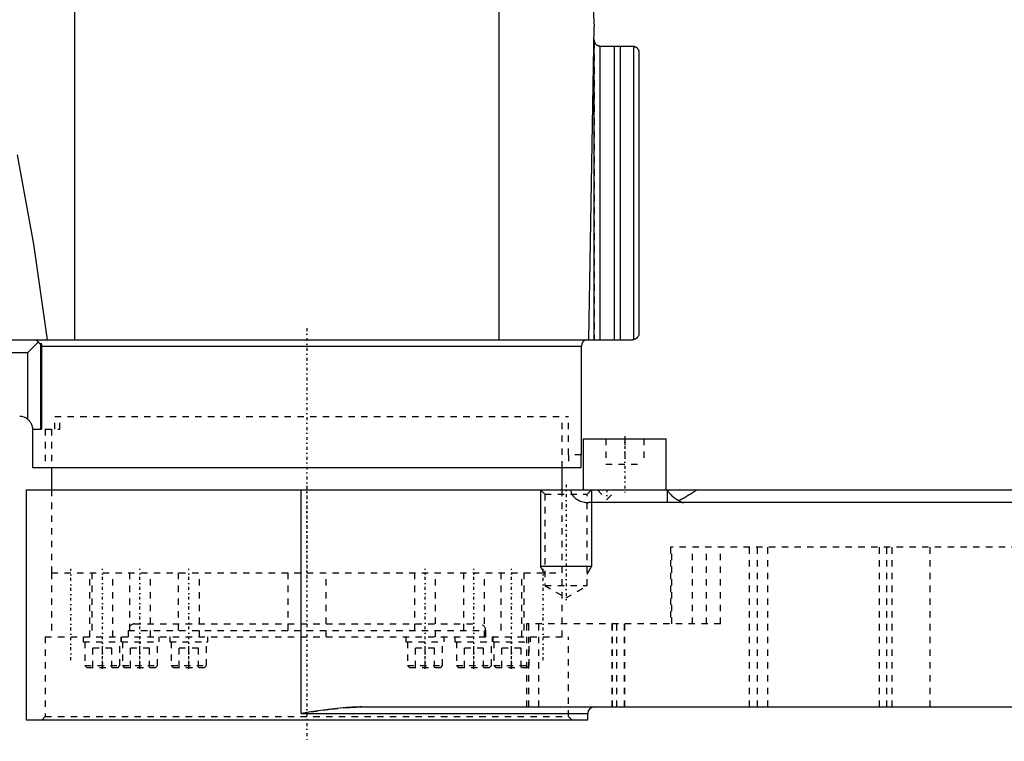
# Model space of a CAD drawing. Extents: x -392 to 171, y -1 to 595.
# Tile 2 of 5: x -265 to -111, y 140 to 253. Entities that reach past the tile are written whole.
import ezdxf

# ---------------------------------------------------------------- set-up
doc = ezdxf.new("R2010")
doc.units = 0
doc.linetypes.add('CENTER', pattern=[1.5, 0.45, -0.5, 0.05, -0.5])
doc.linetypes.add('DASHED', pattern=[2, 1, -1])
for name, color, linetype in [('AM_0', 7, 'CONTINUOUS'), ('AM_10', 7, 'CONTINUOUS'), ('AM_3', 7, 'DASHED'), ('AM_7', 7, 'CENTER')]:
    doc.layers.add(name, color=color, linetype=linetype)

msp = doc.modelspace()

# ---------------------------------------------------------------- linework, layer by layer
at = {"layer": 'AM_0', "color": 7, "linetype": 'CONTINUOUS'}
for p, q in [((-182.14, 387.81), (-175, 251.5)), ((-256.35, 202.5), (-256.35, 280.58)), ((-189.87, 202.5), (-189.87, 257.5)), ((-175.86, 202.5), (-175, 251.5)), ((-174.98, 202.5), (-174.98, 249.17)), ((-174.11, 248.5), (-174.11, 202.5)), ((-174.03, 248.5), (-169, 248.5)), ((-171.86, 248.5), (-171.86, 202.5)), ((-170.95, 248.5), (-170.95, 202.5)), ((-168.86, 248.49), (-168.86, 202.51)), ((-168, 247.5), (-168, 203.5)), ((-391.64, 202.5), (-169, 202.5)), ((-262.08, 202.12), (-263.7, 200.5)), ((-261.7, 188.5), (-261.7, 201.99)), ((-261.57, 201.5), (-177, 201.5)), ((-261.57, 201.5), (-261.57, 188.5)), ((-177, 184.5), (-177, 201.5)), ((-267, 200.5), (-263.7, 200.5)), ((-263.7, 190.02), (-263.7, 200.5)), ((-263, 188.5), (-263, 182.5)), ((-263, 188.5), (-261.57, 188.5)), ((-176.7, 187), (-176.7, 179)), ((-176.7, 187), (-163.7, 187)), ((-163.7, 179), (-163.7, 187)), ((-177.03, 184.5), (-177, 184.5)), ((-177.03, 182.5), (-177.03, 184.5)), ((-263, 182.5), (-177.03, 182.5)), ((-260, 182.5), (-260, 179)), ((-180, 179), (-180, 182.5)), ((-264, 179), (-264, 143)), ((-264, 179), (48.5, 179)), ((-220.9, 144), (-220.9, 179)), ((-55.54, 177), (-175.82, 177)), ((-235.75, 155.2), (-235.5, 155.2)), ((-211.47, 145), (-49.88, 145)), ((-220.9, 144), (-176, 144)), ((-176, 143), (-176, 144)), ((-264, 143), (-176, 143))]:
    msp.add_line(p, q, dxfattribs=at)
for points in [[(-174.98, 249.17, 0), (-174.98, 249.17, 0), (-174.98, 249.17, 0), (-174.98, 249.17, 0), (-174.98, 249.16, 0), (-174.98, 249.16, 0), (-174.97, 249.16, 0), (-174.97, 249.16, 0), (-174.97, 249.15, 0), (-174.97, 249.15, 0), (-174.97, 249.14, 0), (-174.97, 249.14, 0), (-174.97, 249.14, 0), (-174.96, 249.13, 0), (-174.96, 249.13, 0), (-174.96, 249.12, 0), (-174.96, 249.11, 0), (-174.95, 249.11, 0), (-174.95, 249.1, 0), (-174.95, 249.1, 0), (-174.95, 249.09, 0), (-174.95, 249.09, 0), (-174.94, 249.08, 0), (-174.94, 249.08, 0), (-174.94, 249.07, 0), (-174.94, 249.07, 0), (-174.93, 249.06, 0), (-174.93, 249.06, 0), (-174.93, 249.05, 0), (-174.92, 249.04, 0), (-174.91, 249.02, 0), (-174.88, 248.97, 0), (-174.85, 248.92, 0), (-174.81, 248.87, 0), (-174.77, 248.82, 0), (-174.74, 248.79, 0), (-174.72, 248.77, 0), (-174.69, 248.74, 0), (-174.68, 248.74, 0), (-174.67, 248.73, 0), (-174.67, 248.72, 0), (-174.66, 248.72, 0), (-174.65, 248.71, 0), (-174.64, 248.71, 0), (-174.63, 248.7, 0), (-174.62, 248.69, 0), (-174.61, 248.68, 0), (-174.61, 248.68, 0), (-174.6, 248.68, 0), (-174.59, 248.67, 0), (-174.58, 248.66, 0), (-174.57, 248.66, 0), (-174.56, 248.65, 0), (-174.55, 248.64, 0), (-174.54, 248.64, 0), (-174.54, 248.64, 0), (-174.53, 248.63, 0), (-174.52, 248.62, 0), (-174.5, 248.62, 0), (-174.49, 248.61, 0), (-174.48, 248.6, 0), (-174.47, 248.6, 0), (-174.47, 248.6, 0), (-174.46, 248.59, 0), (-174.44, 248.59, 0), (-174.43, 248.58, 0), (-174.42, 248.58, 0), (-174.41, 248.57, 0), (-174.4, 248.57, 0), (-174.39, 248.57, 0), (-174.38, 248.56, 0), (-174.37, 248.56, 0), (-174.36, 248.55, 0), (-174.35, 248.55, 0), (-174.34, 248.55, 0), (-174.33, 248.54, 0), (-174.32, 248.54, 0), (-174.31, 248.54, 0), (-174.3, 248.54, 0), (-174.29, 248.53, 0), (-174.27, 248.53, 0), (-174.26, 248.53, 0), (-174.25, 248.52, 0), (-174.24, 248.52, 0), (-174.23, 248.52, 0), (-174.22, 248.52, 0), (-174.2, 248.51, 0), (-174.19, 248.51, 0), (-174.18, 248.51, 0), (-174.16, 248.51, 0), (-174.16, 248.51, 0), (-174.15, 248.51, 0), (-174.13, 248.5, 0), (-174.12, 248.5, 0), (-174.11, 248.5, 0)], [(-174.11, 248.5, 0), (-174.1, 248.5, 0), (-174.07, 248.5, 0), (-174.05, 248.5, 0), (-174.03, 248.5, 0)], [(-169, 248.5, 0), (-168.98, 248.5, 0), (-168.93, 248.5, 0), (-168.88, 248.49, 0), (-168.86, 248.49, 0)], [(-168.86, 248.49, 0), (-168.85, 248.49, 0), (-168.84, 248.49, 0), (-168.82, 248.48, 0), (-168.82, 248.48, 0), (-168.81, 248.48, 0), (-168.79, 248.48, 0), (-168.78, 248.47, 0), (-168.76, 248.47, 0), (-168.75, 248.47, 0), (-168.73, 248.46, 0), (-168.72, 248.46, 0), (-168.72, 248.46, 0), (-168.7, 248.45, 0), (-168.69, 248.45, 0), (-168.67, 248.45, 0), (-168.66, 248.44, 0), (-168.64, 248.43, 0), (-168.64, 248.43, 0), (-168.63, 248.43, 0), (-168.62, 248.42, 0), (-168.6, 248.42, 0), (-168.6, 248.41, 0), (-168.59, 248.41, 0), (-168.57, 248.41, 0), (-168.56, 248.4, 0), (-168.55, 248.4, 0), (-168.55, 248.39, 0), (-168.54, 248.39, 0), (-168.52, 248.38, 0), (-168.51, 248.37, 0), (-168.5, 248.36, 0), (-168.49, 248.36, 0), (-168.48, 248.35, 0), (-168.47, 248.35, 0), (-168.46, 248.34, 0), (-168.45, 248.34, 0), (-168.44, 248.33, 0), (-168.43, 248.32, 0), (-168.42, 248.31, 0), (-168.41, 248.31, 0), (-168.41, 248.3, 0), (-168.39, 248.3, 0), (-168.38, 248.29, 0), (-168.37, 248.28, 0), (-168.36, 248.27, 0), (-168.35, 248.26, 0), (-168.35, 248.26, 0), (-168.34, 248.25, 0), (-168.33, 248.25, 0), (-168.32, 248.24, 0), (-168.31, 248.23, 0), (-168.3, 248.22, 0), (-168.3, 248.21, 0), (-168.29, 248.21, 0), (-168.29, 248.2, 0), (-168.28, 248.19, 0), (-168.27, 248.18, 0), (-168.24, 248.15, 0), (-168.21, 248.12, 0), (-168.19, 248.09, 0), (-168.15, 248.03, 0), (-168.11, 247.96, 0), (-168.08, 247.9, 0), (-168.06, 247.83, 0), (-168.04, 247.8, 0), (-168.04, 247.78, 0), (-168.04, 247.77, 0), (-168.04, 247.77, 0), (-168.03, 247.76, 0), (-168.03, 247.75, 0), (-168.03, 247.74, 0), (-168.03, 247.73, 0), (-168.03, 247.73, 0), (-168.02, 247.71, 0), (-168.02, 247.7, 0), (-168.02, 247.7, 0), (-168.02, 247.69, 0), (-168.02, 247.68, 0), (-168.01, 247.67, 0), (-168.01, 247.65, 0), (-168.01, 247.64, 0), (-168.01, 247.63, 0), (-168.01, 247.62, 0), (-168.01, 247.62, 0), (-168.01, 247.6, 0), (-168, 247.59, 0), (-168, 247.58, 0), (-168, 247.56, 0), (-168, 247.55, 0), (-168, 247.54, 0), (-168, 247.54, 0), (-168, 247.52, 0), (-168, 247.51, 0), (-168, 247.5, 0)], [(-168.86, 248.49, 0), (-168.85, 248.49, 0), (-168.84, 248.49, 0), (-168.82, 248.48, 0), (-168.82, 248.48, 0), (-168.81, 248.48, 0), (-168.79, 248.48, 0), (-168.78, 248.47, 0), (-168.76, 248.47, 0), (-168.75, 248.47, 0), (-168.73, 248.46, 0), (-168.72, 248.46, 0), (-168.72, 248.46, 0), (-168.7, 248.45, 0), (-168.69, 248.45, 0), (-168.67, 248.45, 0), (-168.66, 248.44, 0), (-168.64, 248.43, 0), (-168.64, 248.43, 0), (-168.63, 248.43, 0), (-168.62, 248.42, 0), (-168.6, 248.42, 0), (-168.6, 248.41, 0), (-168.59, 248.41, 0), (-168.57, 248.41, 0), (-168.56, 248.4, 0), (-168.55, 248.4, 0), (-168.55, 248.39, 0), (-168.54, 248.39, 0), (-168.52, 248.38, 0), (-168.51, 248.37, 0), (-168.5, 248.36, 0), (-168.49, 248.36, 0), (-168.48, 248.35, 0), (-168.47, 248.35, 0), (-168.46, 248.34, 0), (-168.45, 248.34, 0), (-168.44, 248.33, 0), (-168.43, 248.32, 0), (-168.42, 248.31, 0), (-168.41, 248.31, 0), (-168.41, 248.3, 0), (-168.39, 248.3, 0), (-168.38, 248.29, 0), (-168.37, 248.28, 0), (-168.36, 248.27, 0), (-168.35, 248.26, 0), (-168.35, 248.26, 0), (-168.34, 248.25, 0), (-168.33, 248.25, 0), (-168.32, 248.24, 0), (-168.31, 248.23, 0), (-168.3, 248.22, 0), (-168.3, 248.21, 0), (-168.29, 248.21, 0), (-168.29, 248.2, 0), (-168.28, 248.19, 0), (-168.27, 248.18, 0), (-168.24, 248.15, 0), (-168.21, 248.12, 0), (-168.19, 248.09, 0), (-168.15, 248.03, 0), (-168.11, 247.96, 0), (-168.08, 247.9, 0), (-168.06, 247.83, 0), (-168.04, 247.8, 0), (-168.04, 247.78, 0), (-168.04, 247.77, 0), (-168.04, 247.77, 0), (-168.03, 247.76, 0), (-168.03, 247.75, 0), (-168.03, 247.74, 0), (-168.03, 247.73, 0), (-168.03, 247.73, 0), (-168.02, 247.71, 0), (-168.02, 247.7, 0), (-168.02, 247.7, 0), (-168.02, 247.69, 0), (-168.02, 247.68, 0), (-168.01, 247.67, 0), (-168.01, 247.65, 0), (-168.01, 247.64, 0), (-168.01, 247.63, 0), (-168.01, 247.62, 0), (-168.01, 247.62, 0), (-168.01, 247.6, 0), (-168, 247.59, 0), (-168, 247.58, 0), (-168, 247.56, 0), (-168, 247.55, 0), (-168, 247.54, 0), (-168, 247.54, 0), (-168, 247.52, 0), (-168, 247.51, 0), (-168, 247.5, 0)], [(-265.38, 231.48, 0), (-262.85, 217.46, 0), (-260.69, 202.5, 0)], [(-262.6, 202.5, 0), (-262.59, 202.5, 0), (-262.55, 202.5, 0), (-262.52, 202.49, 0), (-262.51, 202.49, 0), (-262.49, 202.49, 0), (-262.46, 202.48, 0), (-262.43, 202.46, 0), (-262.39, 202.45, 0), (-262.36, 202.43, 0), (-262.33, 202.42, 0), (-262.32, 202.4, 0), (-262.3, 202.39, 0), (-262.27, 202.37, 0), (-262.24, 202.34, 0), (-262.22, 202.32, 0), (-262.19, 202.29, 0), (-262.16, 202.25, 0), (-262.15, 202.24, 0), (-262.14, 202.22, 0), (-262.11, 202.18, 0), (-262.09, 202.14, 0), (-262.08, 202.12, 0)], [(-262.08, 202.12, 0), (-262.06, 202.1, 0), (-262.02, 202.06, 0), (-261.98, 202.02, 0), (-261.96, 202.01, 0), (-261.94, 201.99, 0), (-261.9, 201.95, 0), (-261.87, 201.92, 0), (-261.85, 201.91, 0), (-261.85, 201.9, 0), (-261.84, 201.9, 0), (-261.84, 201.9, 0), (-261.84, 201.89, 0), (-261.83, 201.89, 0), (-261.83, 201.89, 0), (-261.83, 201.88, 0), (-261.82, 201.88, 0), (-261.82, 201.87, 0), (-261.81, 201.87, 0), (-261.81, 201.87, 0), (-261.81, 201.87, 0), (-261.8, 201.87, 0), (-261.8, 201.86, 0), (-261.8, 201.86, 0), (-261.79, 201.86, 0), (-261.79, 201.86, 0), (-261.79, 201.86, 0), (-261.78, 201.86, 0), (-261.78, 201.85, 0), (-261.78, 201.85, 0), (-261.78, 201.85, 0), (-261.77, 201.85, 0), (-261.77, 201.85, 0), (-261.77, 201.85, 0), (-261.77, 201.85, 0), (-261.76, 201.85, 0), (-261.76, 201.85, 0), (-261.76, 201.85, 0), (-261.76, 201.85, 0), (-261.75, 201.85, 0), (-261.75, 201.85, 0), (-261.75, 201.85, 0), (-261.75, 201.85, 0), (-261.75, 201.85, 0), (-261.74, 201.85, 0), (-261.74, 201.86, 0), (-261.74, 201.86, 0), (-261.74, 201.86, 0), (-261.74, 201.86, 0), (-261.73, 201.86, 0), (-261.73, 201.86, 0), (-261.73, 201.87, 0), (-261.73, 201.87, 0), (-261.73, 201.87, 0), (-261.72, 201.87, 0), (-261.72, 201.87, 0), (-261.72, 201.88, 0), (-261.72, 201.88, 0), (-261.72, 201.89, 0), (-261.71, 201.91, 0), (-261.71, 201.92, 0), (-261.7, 201.93, 0), (-261.7, 201.96, 0), (-261.7, 201.98, 0), (-261.7, 201.99, 0)], [(-168.86, 202.51, 0), (-168.88, 202.51, 0), (-168.93, 202.5, 0), (-168.98, 202.5, 0), (-169, 202.5, 0)], [(-168, 203.5, 0), (-168, 203.49, 0), (-168, 203.48, 0), (-168, 203.46, 0), (-168, 203.46, 0), (-168, 203.45, 0), (-168, 203.44, 0), (-168, 203.42, 0), (-168, 203.41, 0), (-168.01, 203.4, 0), (-168.01, 203.38, 0), (-168.01, 203.38, 0), (-168.01, 203.37, 0), (-168.01, 203.36, 0), (-168.01, 203.35, 0), (-168.01, 203.33, 0), (-168.02, 203.32, 0), (-168.02, 203.31, 0), (-168.02, 203.3, 0), (-168.02, 203.3, 0), (-168.02, 203.29, 0), (-168.03, 203.27, 0), (-168.03, 203.27, 0), (-168.03, 203.26, 0), (-168.03, 203.25, 0), (-168.03, 203.24, 0), (-168.04, 203.23, 0), (-168.04, 203.23, 0), (-168.04, 203.22, 0), (-168.04, 203.2, 0), (-168.06, 203.17, 0), (-168.08, 203.1, 0), (-168.11, 203.04, 0), (-168.15, 202.97, 0), (-168.19, 202.91, 0), (-168.21, 202.88, 0), (-168.24, 202.85, 0), (-168.27, 202.82, 0), (-168.28, 202.81, 0), (-168.29, 202.8, 0), (-168.29, 202.79, 0), (-168.3, 202.79, 0), (-168.3, 202.78, 0), (-168.31, 202.77, 0), (-168.32, 202.76, 0), (-168.33, 202.75, 0), (-168.34, 202.75, 0), (-168.35, 202.74, 0), (-168.35, 202.74, 0), (-168.36, 202.73, 0), (-168.37, 202.72, 0), (-168.38, 202.71, 0), (-168.39, 202.7, 0), (-168.41, 202.7, 0), (-168.41, 202.69, 0), (-168.42, 202.69, 0), (-168.43, 202.68, 0), (-168.44, 202.67, 0), (-168.45, 202.66, 0), (-168.46, 202.66, 0), (-168.47, 202.65, 0), (-168.48, 202.65, 0), (-168.49, 202.64, 0), (-168.5, 202.64, 0), (-168.51, 202.63, 0), (-168.52, 202.62, 0), (-168.54, 202.61, 0), (-168.55, 202.61, 0), (-168.55, 202.6, 0), (-168.56, 202.6, 0), (-168.57, 202.59, 0), (-168.59, 202.59, 0), (-168.6, 202.59, 0), (-168.6, 202.58, 0), (-168.62, 202.58, 0), (-168.63, 202.57, 0), (-168.64, 202.57, 0), (-168.64, 202.57, 0), (-168.66, 202.56, 0), (-168.67, 202.55, 0), (-168.69, 202.55, 0), (-168.7, 202.55, 0), (-168.72, 202.54, 0), (-168.72, 202.54, 0), (-168.73, 202.54, 0), (-168.75, 202.53, 0), (-168.76, 202.53, 0), (-168.78, 202.53, 0), (-168.79, 202.52, 0), (-168.81, 202.52, 0), (-168.82, 202.52, 0), (-168.82, 202.52, 0), (-168.84, 202.51, 0), (-168.85, 202.51, 0), (-168.86, 202.51, 0)], [(-261.7, 201.99, 0), (-261.69, 201.97, 0), (-261.68, 201.95, 0), (-261.67, 201.92, 0), (-261.66, 201.91, 0), (-261.66, 201.9, 0), (-261.64, 201.87, 0), (-261.63, 201.85, 0), (-261.62, 201.82, 0), (-261.62, 201.8, 0), (-261.61, 201.77, 0), (-261.6, 201.75, 0), (-261.6, 201.74, 0), (-261.59, 201.71, 0), (-261.59, 201.68, 0), (-261.58, 201.65, 0), (-261.58, 201.63, 0), (-261.57, 201.6, 0), (-261.57, 201.58, 0), (-261.57, 201.57, 0), (-261.57, 201.54, 0), (-261.57, 201.51, 0), (-261.57, 201.5, 0)], [(-263.7, 190.02, 0), (-263.66, 189.99, 0), (-263.59, 189.92, 0), (-263.53, 189.85, 0), (-263.5, 189.82, 0), (-263.47, 189.78, 0), (-263.41, 189.71, 0), (-263.35, 189.63, 0), (-263.3, 189.55, 0), (-263.25, 189.46, 0), (-263.2, 189.38, 0), (-263.18, 189.34, 0), (-263.16, 189.29, 0), (-263.13, 189.2, 0), (-263.1, 189.11, 0), (-263.07, 189.02, 0), (-263.05, 188.92, 0), (-263.03, 188.83, 0), (-263.02, 188.78, 0), (-263.01, 188.74, 0), (-263.01, 188.64, 0), (-263, 188.55, 0), (-263, 188.5, 0)], [(-178.66, 179, 0), (-178.66, 178.98, 0), (-178.66, 178.95, 0), (-178.66, 178.91, 0), (-178.66, 178.9, 0), (-178.65, 178.88, 0), (-178.65, 178.85, 0), (-178.65, 178.81, 0), (-178.64, 178.77, 0), (-178.63, 178.74, 0), (-178.63, 178.7, 0), (-178.62, 178.69, 0), (-178.62, 178.67, 0), (-178.61, 178.63, 0), (-178.6, 178.6, 0), (-178.59, 178.56, 0), (-178.58, 178.53, 0), (-178.57, 178.5, 0), (-178.56, 178.48, 0), (-178.55, 178.46, 0), (-178.54, 178.43, 0), (-178.53, 178.4, 0), (-178.52, 178.38, 0), (-178.51, 178.37, 0), (-178.5, 178.34, 0), (-178.48, 178.31, 0), (-178.47, 178.29, 0), (-178.46, 178.28, 0), (-178.45, 178.25, 0), (-178.43, 178.22, 0), (-178.41, 178.19, 0), (-178.39, 178.16, 0), (-178.37, 178.13, 0), (-178.36, 178.11, 0), (-178.35, 178.1, 0), (-178.33, 178.07, 0), (-178.31, 178.04, 0), (-178.28, 178.01, 0), (-178.26, 177.99, 0), (-178.24, 177.96, 0), (-178.23, 177.94, 0), (-178.21, 177.93, 0), (-178.19, 177.9, 0), (-178.16, 177.88, 0), (-178.14, 177.85, 0), (-178.11, 177.83, 0), (-178.09, 177.8, 0), (-178.07, 177.79, 0), (-178.06, 177.78, 0), (-178.04, 177.76, 0), (-178.01, 177.73, 0), (-177.98, 177.71, 0), (-177.96, 177.69, 0), (-177.93, 177.67, 0), (-177.92, 177.66, 0), (-177.9, 177.65, 0), (-177.88, 177.63, 0), (-177.85, 177.61, 0), (-177.82, 177.59, 0), (-177.79, 177.57, 0), (-177.76, 177.55, 0), (-177.75, 177.54, 0), (-177.73, 177.53, 0), (-177.7, 177.51, 0), (-177.67, 177.49, 0), (-177.66, 177.48, 0), (-177.64, 177.47, 0), (-177.61, 177.45, 0), (-177.58, 177.43, 0), (-177.56, 177.43, 0), (-177.55, 177.42, 0), (-177.51, 177.4, 0), (-177.48, 177.38, 0), (-177.37, 177.33, 0), (-177.17, 177.24, 0), (-176.98, 177.18, 0), (-176.78, 177.12, 0), (-176.56, 177.07, 0), (-176.46, 177.05, 0), (-176.35, 177.04, 0), (-176.13, 177.01, 0), (-175.92, 177, 0), (-175.82, 177, 0)], [(-163.5, 179, 0), (-163.5, 179, 0), (-163.5, 179, 0), (-163.5, 179, 0), (-163.5, 179, 0), (-163.5, 179, 0), (-163.5, 179, 0), (-163.5, 178.99, 0), (-163.5, 178.99, 0), (-163.5, 178.99, 0), (-163.5, 178.99, 0), (-163.5, 178.99, 0), (-163.5, 178.99, 0), (-163.5, 178.99, 0), (-163.5, 178.99, 0), (-163.5, 178.99, 0), (-163.5, 178.99, 0), (-163.5, 178.99, 0), (-163.5, 178.99, 0), (-163.5, 178.99, 0), (-163.5, 178.98, 0), (-163.5, 178.98, 0), (-163.5, 178.98, 0), (-163.5, 178.98, 0), (-163.5, 178.98, 0), (-163.5, 178.98, 0), (-163.5, 178.98, 0), (-163.5, 178.98, 0), (-163.5, 178.98, 0), (-163.5, 178.98, 0), (-163.5, 178.98, 0), (-163.5, 178.98, 0), (-163.5, 178.98, 0), (-163.5, 178.97, 0), (-163.5, 178.97, 0), (-163.49, 178.97, 0), (-163.49, 178.97, 0), (-163.49, 178.97, 0), (-163.49, 178.96, 0), (-163.49, 178.96, 0), (-163.49, 178.95, 0), (-163.49, 178.95, 0), (-163.49, 178.94, 0), (-163.48, 178.94, 0), (-163.48, 178.93, 0), (-163.48, 178.92, 0), (-163.48, 178.92, 0), (-163.47, 178.91, 0), (-163.47, 178.9, 0), (-163.47, 178.9, 0), (-163.46, 178.89, 0), (-163.46, 178.88, 0), (-163.46, 178.88, 0), (-163.44, 178.84, 0), (-163.39, 178.76, 0), (-163.32, 178.66, 0), (-163.24, 178.55, 0), (-163.14, 178.43, 0), (-163.04, 178.31, 0), (-162.98, 178.25, 0), (-162.93, 178.2, 0), (-162.81, 178.08, 0), (-162.69, 177.97, 0), (-162.56, 177.86, 0), (-162.43, 177.75, 0), (-162.28, 177.65, 0), (-162.21, 177.6, 0), (-162.14, 177.56, 0), (-161.98, 177.47, 0), (-161.83, 177.38, 0), (-161.75, 177.34, 0)], [(-161.75, 177.34, 0), (-161.68, 177.38, 0), (-161.53, 177.45, 0), (-161.38, 177.53, 0), (-161.31, 177.56, 0), (-161.23, 177.6, 0), (-161.08, 177.69, 0), (-160.92, 177.77, 0), (-160.77, 177.86, 0), (-160.61, 177.96, 0), (-160.45, 178.05, 0), (-160.37, 178.1, 0), (-160.29, 178.15, 0), (-160.13, 178.25, 0), (-159.97, 178.34, 0), (-159.8, 178.44, 0), (-159.64, 178.55, 0), (-159.48, 178.65, 0), (-159.4, 178.7, 0), (-159.32, 178.75, 0), (-159.16, 178.85, 0), (-159, 178.95, 0), (-158.92, 179, 0)], [(-160.97, 177, 0), (-160.99, 177, 0), (-161.03, 177, 0), (-161.08, 177.01, 0), (-161.1, 177.01, 0), (-161.12, 177.01, 0), (-161.17, 177.02, 0), (-161.21, 177.03, 0), (-161.26, 177.04, 0), (-161.3, 177.06, 0), (-161.35, 177.08, 0), (-161.37, 177.09, 0), (-161.39, 177.1, 0), (-161.44, 177.12, 0), (-161.48, 177.14, 0), (-161.52, 177.17, 0), (-161.56, 177.19, 0), (-161.61, 177.22, 0), (-161.63, 177.24, 0), (-161.65, 177.26, 0), (-161.69, 177.29, 0), (-161.73, 177.33, 0), (-161.75, 177.34, 0)], [(-211.47, 145, 0), (-211.72, 145, 0), (-212.22, 144.99, 0), (-212.73, 144.97, 0), (-212.99, 144.96, 0), (-213.26, 144.94, 0), (-213.78, 144.9, 0), (-214.31, 144.86, 0), (-216.2, 144.66, 0), (-219.39, 144.23, 0), (-220.9, 144, 0)]]:
    msp.add_polyline3d(points, dxfattribs=at)
for centre, radius, start, end in [((-174.03, 249.5), 1, 179, 199.1959), ((-176, 201.5), 1, 90, 180), ((-265, 188.5), 2, 49.4584, 90), ((-175, 144), 1, 90, 180)]:
    msp.add_arc(centre, radius, start, end, dxfattribs=at)
at = {"layer": 'AM_10', "color": 7, "linetype": 'CONTINUOUS'}
for p, q in [((-183.4, 179), (-183.4, 167)), ((-175.4, 179), (-175.4, 167)), ((-175.4, 167), (-183.4, 167)), ((-182.72, 165.8), (-183.4, 167)), ((-176.08, 165.8), (-175.4, 167))]:
    msp.add_line(p, q, dxfattribs=at)
at = {"layer": 'AM_3', "color": 6, "linetype": 'DASHED'}
for p, q in [((-174.99, 249.2), (-174.99, 202.5)), ((-174.98, 249.17), (-174.98, 202.5)), ((-174.11, 248.5), (-174.11, 202.5)), ((-259.5, 190.5), (-179, 190.5)), ((-259.5, 188.5), (-259.5, 190.5)), ((-258.7, 188.5), (-258.7, 190.5)), ((-180, 182.5), (-180, 190.5)), ((-179, 184.5), (-179, 190.5)), ((-261, 188.5), (-261, 182.5)), ((-261, 188.5), (-258.7, 188.5)), ((-260, 188.5), (-260, 182.5)), ((-173.2, 187), (-173.2, 183)), ((-170.2, 187), (-170.2, 183)), ((-167.2, 187), (-167.2, 183)), ((-177.03, 184.5), (-179.03, 184.5)), ((-179.03, 184.5), (-179.03, 182.5)), ((-173.2, 183), (-167.2, 183)), ((-260, 179), (-260, 166)), ((-183.4, 179), (-182.72, 178.32)), ((-180, 166), (-180, 179)), ((-176.08, 178.32), (-175.4, 179)), ((-174.5, 179), (-173, 177.5)), ((-173, 177.5), (-171.5, 179)), ((-163.59, 179), (-163.59, 177)), ((-163.5, 177), (-163.5, 179)), ((-182.72, 178.32), (-182.72, 164)), ((-182.72, 178.32), (-176.08, 178.32)), ((-176.08, 164), (-176.08, 178.32)), ((-163.05, 170), (-163.05, 158)), ((-48.62, 170), (-163.05, 170)), ((-162.85, 158), (-162.85, 170)), ((-159.59, 158), (-159.59, 170)), ((-157.4, 158), (-157.4, 170)), ((-155.21, 158), (-155.21, 170)), ((-150.71, 170), (-150.71, 145)), ((-149.43, 145), (-149.43, 170)), ((-147.77, 145), (-147.77, 170)), ((-130.32, 145), (-130.32, 170)), ((-129.17, 145), (-129.17, 170)), ((-128.32, 145), (-128.32, 170)), ((-122.36, 145), (-122.36, 170)), ((-260, 166), (-180, 166)), ((-260, 166), (-260, 156)), ((-260, 166), (-180, 166)), ((-254, 156), (-254, 166)), ((-253.69, 166), (-253.69, 156)), ((-250.39, 156), (-250.39, 166)), ((-247.81, 166), (-247.81, 156)), ((-244.51, 156), (-244.51, 166)), ((-240.15, 166), (-240.15, 156)), ((-236.85, 156), (-236.85, 166)), ((-223, 166), (-223, 156)), ((-217, 156), (-217, 166)), ((-203.15, 166), (-203.15, 156)), ((-199.85, 156), (-199.85, 166)), ((-195.49, 166), (-195.49, 156)), ((-192.19, 156), (-192.19, 166)), ((-189.61, 166), (-189.61, 156)), ((-186.31, 156), (-186.31, 166)), ((-186, 166), (-186, 156)), ((-180, 156), (-180, 166)), ((-182.72, 164), (-179.4, 162.08)), ((-182.72, 164), (-176.08, 164)), ((-179.4, 162.08), (-176.08, 164)), ((-247, 158), (-193, 158)), ((-185.62, 158), (-185.62, 145)), ((-155.21, 158), (-185.62, 158)), ((-185.22, 145), (-185.22, 158)), ((-183.66, 145), (-183.66, 158)), ((-172.18, 158), (-172.18, 145)), ((-172.18, 145), (-172.18, 158)), ((-171.43, 145), (-171.43, 158)), ((-170.24, 145), (-170.24, 158)), ((-170.18, 145), (-170.18, 158)), ((-261, 156), (-261, 143.5)), ((-261, 156), (-179, 156)), ((-255.04, 156), (-255.04, 155.2)), ((-249.16, 156), (-249.16, 155.2)), ((-249.04, 155.2), (-249.04, 156)), ((-248, 157), (-248, 156)), ((-248, 157), (-192, 157)), ((-243.16, 155.2), (-243.16, 156)), ((-241.5, 156), (-241.5, 155.2)), ((-235.5, 155.2), (-235.5, 156)), ((-204.5, 156), (-204.5, 155.2)), ((-198.5, 155.2), (-198.5, 156)), ((-196.84, 156), (-196.84, 155.2)), ((-192, 156), (-192, 157)), ((-190.96, 156), (-190.96, 155.2)), ((-190.84, 155.2), (-190.84, 156)), ((-184.96, 155.2), (-184.96, 156)), ((-179, 143.5), (-179, 156)), ((-255.04, 155.2), (-243.16, 155.2)), ((-254.79, 155.2), (-254.79, 151.5)), ((-249.29, 151.5), (-249.29, 155.2)), ((-248.91, 155.2), (-248.91, 151.5)), ((-243.41, 151.5), (-243.41, 155.2)), ((-241.5, 155.2), (-235.5, 155.2)), ((-241.25, 155.2), (-241.25, 151.5)), ((-235.75, 151.5), (-235.75, 155.2)), ((-204.5, 155.2), (-198.5, 155.2)), ((-204.25, 155.2), (-204.25, 151.5)), ((-198.75, 151.5), (-198.75, 155.2)), ((-196.84, 155.2), (-184.96, 155.2)), ((-196.59, 155.2), (-196.59, 151.5)), ((-191.09, 151.5), (-191.09, 155.2)), ((-190.71, 155.2), (-190.71, 151.5)), ((-185.21, 151.5), (-185.21, 155.2)), ((-253.54, 151.2), (-253.54, 154.2)), ((-250.54, 154.2), (-253.54, 154.2)), ((-252.04, 151.2), (-252.04, 154.2)), ((-250.54, 151.2), (-250.54, 154.2)), ((-247.66, 151.2), (-247.66, 154.2)), ((-244.66, 154.2), (-247.66, 154.2)), ((-246.16, 151.2), (-246.16, 154.2)), ((-244.66, 151.2), (-244.66, 154.2)), ((-240, 151.2), (-240, 154.2)), ((-237, 154.2), (-240, 154.2)), ((-238.5, 151.2), (-238.5, 154.2)), ((-237, 151.2), (-237, 154.2)), ((-203, 151.2), (-203, 154.2)), ((-200, 154.2), (-203, 154.2)), ((-201.5, 151.2), (-201.5, 154.2)), ((-200, 151.2), (-200, 154.2)), ((-195.34, 151.2), (-195.34, 154.2)), ((-192.34, 154.2), (-195.34, 154.2)), ((-193.84, 151.2), (-193.84, 154.2)), ((-192.34, 151.2), (-192.34, 154.2)), ((-189.46, 151.2), (-189.46, 154.2)), ((-186.46, 154.2), (-189.46, 154.2)), ((-187.96, 151.2), (-187.96, 154.2)), ((-186.46, 151.2), (-186.46, 154.2)), ((-254.79, 151.5), (-254.49, 151.2)), ((-254.79, 151.5), (-249.29, 151.5)), ((-254.49, 151.2), (-249.59, 151.2)), ((-249.59, 151.2), (-249.29, 151.5)), ((-248.91, 151.5), (-248.61, 151.2)), ((-248.91, 151.5), (-243.41, 151.5)), ((-248.61, 151.2), (-243.71, 151.2)), ((-243.71, 151.2), (-243.41, 151.5)), ((-241.25, 151.5), (-240.95, 151.2)), ((-241.25, 151.5), (-235.75, 151.5)), ((-240.95, 151.2), (-236.05, 151.2)), ((-236.05, 151.2), (-235.75, 151.5)), ((-204.25, 151.5), (-203.95, 151.2)), ((-204.25, 151.5), (-198.75, 151.5)), ((-203.95, 151.2), (-199.05, 151.2)), ((-199.05, 151.2), (-198.75, 151.5)), ((-196.59, 151.5), (-196.29, 151.2)), ((-196.59, 151.5), (-191.09, 151.5)), ((-196.29, 151.2), (-191.39, 151.2)), ((-191.39, 151.2), (-191.09, 151.5)), ((-190.71, 151.5), (-190.41, 151.2)), ((-190.71, 151.5), (-185.21, 151.5)), ((-190.41, 151.2), (-185.51, 151.2)), ((-185.51, 151.2), (-185.21, 151.5)), ((-261, 143.5), (-261.5, 143)), ((-261, 143.5), (-179, 143.5)), ((-178.5, 143), (-179, 143.5))]:
    msp.add_line(p, q, dxfattribs=at)
for points in [[(-174.99, 249.2, 0), (-174.99, 249.2, 0), (-174.99, 249.2, 0), (-174.99, 249.2, 0), (-174.99, 249.2, 0), (-174.99, 249.2, 0), (-174.99, 249.2, 0), (-174.99, 249.19, 0), (-174.99, 249.19, 0), (-174.98, 249.19, 0), (-174.98, 249.18, 0), (-174.98, 249.18, 0), (-174.98, 249.18, 0), (-174.98, 249.17, 0), (-174.98, 249.17, 0), (-174.98, 249.16, 0), (-174.97, 249.16, 0), (-174.97, 249.15, 0), (-174.97, 249.15, 0), (-174.97, 249.14, 0), (-174.97, 249.14, 0), (-174.96, 249.13, 0), (-174.96, 249.13, 0), (-174.96, 249.12, 0), (-174.96, 249.11, 0), (-174.95, 249.11, 0), (-174.95, 249.1, 0), (-174.95, 249.1, 0), (-174.95, 249.09, 0), (-174.94, 249.08, 0), (-174.93, 249.06, 0), (-174.9, 249, 0), (-174.87, 248.95, 0), (-174.83, 248.9, 0), (-174.79, 248.84, 0), (-174.77, 248.82, 0), (-174.74, 248.79, 0), (-174.71, 248.76, 0), (-174.7, 248.75, 0), (-174.69, 248.75, 0), (-174.69, 248.74, 0), (-174.68, 248.74, 0), (-174.67, 248.73, 0), (-174.66, 248.72, 0), (-174.65, 248.72, 0), (-174.64, 248.71, 0), (-174.63, 248.7, 0), (-174.63, 248.7, 0), (-174.62, 248.69, 0), (-174.61, 248.68, 0), (-174.6, 248.68, 0), (-174.59, 248.67, 0), (-174.58, 248.66, 0), (-174.57, 248.65, 0), (-174.56, 248.65, 0), (-174.56, 248.65, 0), (-174.55, 248.64, 0), (-174.53, 248.63, 0), (-174.52, 248.63, 0), (-174.51, 248.62, 0), (-174.5, 248.61, 0), (-174.49, 248.61, 0), (-174.49, 248.61, 0), (-174.47, 248.6, 0), (-174.46, 248.59, 0), (-174.45, 248.59, 0), (-174.43, 248.58, 0), (-174.42, 248.58, 0), (-174.41, 248.57, 0), (-174.41, 248.57, 0), (-174.39, 248.57, 0), (-174.38, 248.56, 0), (-174.37, 248.56, 0), (-174.37, 248.56, 0), (-174.35, 248.55, 0), (-174.34, 248.55, 0), (-174.33, 248.55, 0), (-174.33, 248.54, 0), (-174.31, 248.54, 0), (-174.3, 248.54, 0), (-174.28, 248.53, 0), (-174.27, 248.53, 0), (-174.25, 248.52, 0), (-174.25, 248.52, 0), (-174.24, 248.52, 0), (-174.23, 248.52, 0), (-174.21, 248.52, 0), (-174.2, 248.51, 0), (-174.18, 248.51, 0), (-174.17, 248.51, 0), (-174.16, 248.51, 0), (-174.15, 248.51, 0), (-174.14, 248.51, 0), (-174.12, 248.5, 0), (-174.11, 248.5, 0)], [(-174.99, 249.2, 0), (-174.99, 249.2, 0), (-174.99, 249.2, 0), (-174.99, 249.2, 0), (-174.99, 249.2, 0), (-174.99, 249.2, 0), (-174.99, 249.2, 0), (-174.99, 249.19, 0), (-174.99, 249.19, 0), (-174.98, 249.19, 0), (-174.98, 249.18, 0), (-174.98, 249.18, 0), (-174.98, 249.18, 0), (-174.98, 249.17, 0), (-174.98, 249.17, 0), (-174.98, 249.16, 0), (-174.97, 249.16, 0), (-174.97, 249.15, 0), (-174.97, 249.15, 0), (-174.97, 249.14, 0), (-174.97, 249.14, 0), (-174.96, 249.13, 0), (-174.96, 249.13, 0), (-174.96, 249.12, 0), (-174.96, 249.11, 0), (-174.95, 249.11, 0), (-174.95, 249.1, 0), (-174.95, 249.1, 0), (-174.95, 249.09, 0), (-174.94, 249.08, 0), (-174.93, 249.06, 0), (-174.9, 249, 0), (-174.87, 248.95, 0), (-174.83, 248.9, 0), (-174.79, 248.84, 0), (-174.77, 248.82, 0), (-174.74, 248.79, 0), (-174.71, 248.76, 0), (-174.7, 248.75, 0), (-174.69, 248.75, 0), (-174.69, 248.74, 0), (-174.68, 248.74, 0), (-174.67, 248.73, 0), (-174.66, 248.72, 0), (-174.65, 248.72, 0), (-174.64, 248.71, 0), (-174.63, 248.7, 0), (-174.63, 248.7, 0), (-174.62, 248.69, 0), (-174.61, 248.68, 0), (-174.6, 248.68, 0), (-174.59, 248.67, 0), (-174.58, 248.66, 0), (-174.57, 248.65, 0), (-174.56, 248.65, 0), (-174.56, 248.65, 0), (-174.55, 248.64, 0), (-174.53, 248.63, 0), (-174.52, 248.63, 0), (-174.51, 248.62, 0), (-174.5, 248.61, 0), (-174.49, 248.61, 0), (-174.49, 248.61, 0), (-174.47, 248.6, 0), (-174.46, 248.59, 0), (-174.45, 248.59, 0), (-174.43, 248.58, 0), (-174.42, 248.58, 0), (-174.41, 248.57, 0), (-174.41, 248.57, 0), (-174.39, 248.57, 0), (-174.38, 248.56, 0), (-174.37, 248.56, 0), (-174.37, 248.56, 0), (-174.35, 248.55, 0), (-174.34, 248.55, 0), (-174.33, 248.55, 0), (-174.33, 248.54, 0), (-174.31, 248.54, 0), (-174.3, 248.54, 0), (-174.28, 248.53, 0), (-174.27, 248.53, 0), (-174.25, 248.52, 0), (-174.25, 248.52, 0), (-174.24, 248.52, 0), (-174.23, 248.52, 0), (-174.21, 248.52, 0), (-174.2, 248.51, 0), (-174.18, 248.51, 0), (-174.17, 248.51, 0), (-174.16, 248.51, 0), (-174.15, 248.51, 0), (-174.14, 248.51, 0), (-174.12, 248.5, 0), (-174.11, 248.5, 0)], [(-174.98, 249.17, 0), (-174.98, 249.17, 0), (-174.98, 249.17, 0), (-174.98, 249.17, 0), (-174.98, 249.17, 0), (-174.98, 249.17, 0), (-174.98, 249.17, 0), (-174.98, 249.16, 0), (-174.98, 249.16, 0), (-174.97, 249.16, 0), (-174.97, 249.15, 0), (-174.97, 249.15, 0), (-174.97, 249.15, 0), (-174.97, 249.15, 0), (-174.97, 249.14, 0), (-174.97, 249.13, 0), (-174.96, 249.13, 0), (-174.96, 249.12, 0), (-174.96, 249.12, 0), (-174.96, 249.12, 0), (-174.96, 249.11, 0), (-174.95, 249.1, 0), (-174.95, 249.1, 0), (-174.95, 249.1, 0), (-174.95, 249.09, 0), (-174.94, 249.08, 0), (-174.94, 249.08, 0), (-174.94, 249.08, 0), (-174.94, 249.07, 0), (-174.93, 249.06, 0), (-174.93, 249.05, 0), (-174.93, 249.05, 0), (-174.92, 249.04, 0), (-174.92, 249.03, 0), (-174.92, 249.03, 0), (-174.91, 249.02, 0), (-174.91, 249.01, 0), (-174.89, 248.98, 0), (-174.86, 248.93, 0), (-174.82, 248.88, 0), (-174.78, 248.83, 0), (-174.75, 248.81, 0), (-174.73, 248.78, 0), (-174.7, 248.75, 0), (-174.69, 248.75, 0), (-174.68, 248.74, 0), (-174.68, 248.73, 0), (-174.67, 248.73, 0), (-174.66, 248.72, 0), (-174.65, 248.71, 0), (-174.64, 248.71, 0), (-174.63, 248.7, 0), (-174.62, 248.69, 0), (-174.62, 248.69, 0), (-174.61, 248.68, 0), (-174.6, 248.68, 0), (-174.59, 248.67, 0), (-174.58, 248.66, 0), (-174.57, 248.66, 0), (-174.56, 248.65, 0), (-174.55, 248.65, 0), (-174.55, 248.64, 0), (-174.54, 248.64, 0), (-174.53, 248.63, 0), (-174.51, 248.62, 0), (-174.5, 248.62, 0), (-174.49, 248.61, 0), (-174.48, 248.61, 0), (-174.48, 248.6, 0), (-174.46, 248.6, 0), (-174.45, 248.59, 0), (-174.44, 248.59, 0), (-174.43, 248.58, 0), (-174.41, 248.57, 0), (-174.41, 248.57, 0), (-174.4, 248.57, 0), (-174.39, 248.56, 0), (-174.37, 248.56, 0), (-174.37, 248.56, 0), (-174.36, 248.55, 0), (-174.35, 248.55, 0), (-174.33, 248.55, 0), (-174.33, 248.54, 0), (-174.32, 248.54, 0), (-174.31, 248.54, 0), (-174.29, 248.53, 0), (-174.28, 248.53, 0), (-174.26, 248.53, 0), (-174.25, 248.52, 0), (-174.24, 248.52, 0), (-174.24, 248.52, 0), (-174.22, 248.52, 0), (-174.21, 248.51, 0), (-174.19, 248.51, 0), (-174.18, 248.51, 0), (-174.16, 248.51, 0), (-174.16, 248.51, 0), (-174.15, 248.51, 0), (-174.13, 248.5, 0), (-174.12, 248.5, 0), (-174.11, 248.5, 0)], [(-174.11, 248.5, 0), (-174.1, 248.5, 0), (-174.07, 248.5, 0), (-174.05, 248.5, 0), (-174.03, 248.5, 0)], [(-261.7, 201.99, 0), (-261.7, 201.97, 0), (-261.7, 201.94, 0), (-261.71, 201.91, 0), (-261.71, 201.9, 0), (-261.71, 201.89, 0), (-261.72, 201.88, 0), (-261.72, 201.88, 0), (-261.72, 201.87, 0), (-261.72, 201.87, 0), (-261.72, 201.87, 0), (-261.73, 201.87, 0), (-261.73, 201.87, 0), (-261.73, 201.86, 0), (-261.73, 201.86, 0), (-261.73, 201.86, 0), (-261.73, 201.86, 0), (-261.74, 201.86, 0), (-261.74, 201.86, 0), (-261.74, 201.86, 0), (-261.74, 201.85, 0), (-261.74, 201.85, 0), (-261.75, 201.85, 0), (-261.75, 201.85, 0), (-261.75, 201.85, 0), (-261.75, 201.85, 0), (-261.75, 201.85, 0), (-261.75, 201.85, 0), (-261.76, 201.85, 0), (-261.76, 201.85, 0), (-261.76, 201.85, 0), (-261.76, 201.85, 0), (-261.76, 201.85, 0), (-261.77, 201.85, 0), (-261.77, 201.85, 0), (-261.77, 201.85, 0), (-261.77, 201.85, 0), (-261.77, 201.85, 0), (-261.78, 201.85, 0), (-261.78, 201.85, 0), (-261.78, 201.85, 0), (-261.78, 201.85, 0), (-261.78, 201.86, 0), (-261.79, 201.86, 0), (-261.79, 201.86, 0), (-261.79, 201.86, 0), (-261.79, 201.86, 0), (-261.8, 201.86, 0), (-261.8, 201.86, 0), (-261.8, 201.87, 0), (-261.81, 201.87, 0), (-261.81, 201.87, 0), (-261.81, 201.87, 0), (-261.81, 201.87, 0), (-261.82, 201.88, 0), (-261.82, 201.88, 0), (-261.83, 201.88, 0), (-261.83, 201.88, 0), (-261.83, 201.89, 0), (-261.84, 201.89, 0), (-261.84, 201.89, 0), (-261.84, 201.9, 0), (-261.85, 201.9, 0), (-261.86, 201.91, 0), (-261.89, 201.94, 0), (-261.93, 201.98, 0), (-261.95, 202, 0), (-261.97, 202.01, 0), (-262.01, 202.05, 0), (-262.06, 202.1, 0), (-262.08, 202.12, 0)], [(-161.75, 177.34, 0), (-161.73, 177.33, 0), (-161.69, 177.29, 0), (-161.65, 177.26, 0), (-161.63, 177.24, 0), (-161.61, 177.22, 0), (-161.56, 177.19, 0), (-161.52, 177.17, 0), (-161.48, 177.14, 0), (-161.44, 177.12, 0), (-161.39, 177.1, 0), (-161.37, 177.09, 0), (-161.35, 177.08, 0), (-161.3, 177.06, 0), (-161.26, 177.04, 0), (-161.21, 177.03, 0), (-161.17, 177.02, 0), (-161.12, 177.01, 0), (-161.1, 177.01, 0), (-161.08, 177.01, 0), (-161.03, 177, 0), (-160.99, 177, 0), (-160.97, 177, 0)], [(-220.9, 144, 0), (-219.39, 144.23, 0), (-216.2, 144.66, 0), (-214.31, 144.86, 0), (-213.78, 144.9, 0), (-213.26, 144.94, 0), (-212.99, 144.96, 0), (-212.73, 144.97, 0), (-212.22, 144.99, 0), (-211.72, 145, 0), (-211.47, 145, 0)]]:
    msp.add_polyline3d(points, dxfattribs=at)
for centre, start, end in [((-247, 157), 90, 180), ((-193, 157), 0, 90)]:
    msp.add_arc(centre, 1, start, end, dxfattribs=at)
at = {"layer": 'AM_7', "color": 4, "linetype": 'CENTER'}
for p, q in [((-220, 204.32), (-220, 164.18)), ((-170.2, 187.4), (-170.2, 178.6)), ((-220, 179.65), (-220, 139.62)), ((-179.4, 179.85), (-179.4, 161.24)), ((-173, 179.07), (-173, 177.43)), ((-257, 152.35), (-257, 166.65)), ((-252.04, 150.96), (-252.04, 166.65)), ((-246.16, 150.96), (-246.16, 166.65)), ((-238.5, 150.96), (-238.5, 166.65)), ((-201.5, 150.96), (-201.5, 166.65)), ((-193.84, 150.96), (-193.84, 166.65)), ((-187.96, 150.96), (-187.96, 166.65)), ((-183, 152.35), (-183, 166.65))]:
    msp.add_line(p, q, dxfattribs=at)

doc.saveas('drawing.dxf')
